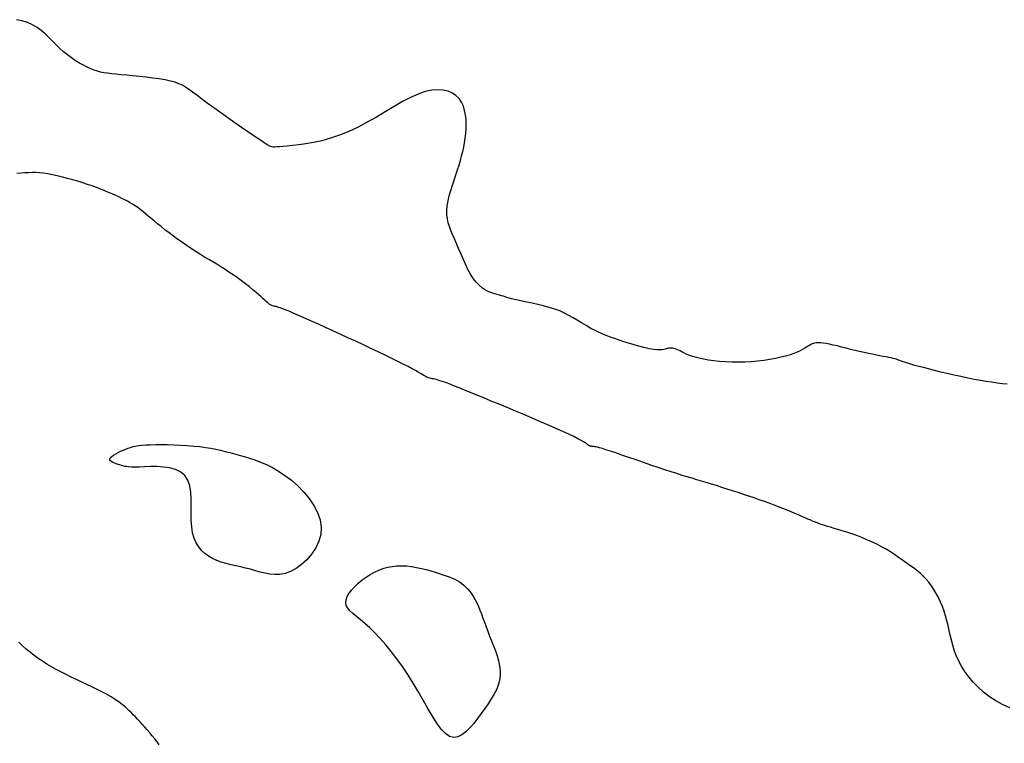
# Model space of a CAD drawing. Header units: millimetres. Extents: x 32690613 to 32693367, y 5343692 to 5344708.
# Tile 252 of 256: x 32692631 to 32692644, y 5344022 to 5344032. Entities that reach past the tile are written whole.
import ezdxf

# ---------------------------------------------------------------- set-up
doc = ezdxf.new("R2010")
doc.units = ezdxf.units.MM
doc.header["$LTSCALE"] = 20
for name, color, linetype in [('02-DGM_HL_493.00', 102, 'Continuous'), ('02-DGM_HL_493.50', 112, 'Continuous'), ('02-DGM_HL_494.00', 122, 'Continuous')]:
    doc.layers.add(name, color=color, linetype=linetype)

msp = doc.modelspace()

# ---------------------------------------------------------------- linework, layer by layer
at = {"layer": '02-DGM_HL_493.00', "elevation": 493, "flags": 128}
for points in [[(32692632.188, 5344026.177), (32692632.219, 5344026.189), (32692632.25, 5344026.199), (32692632.281, 5344026.208), (32692632.314, 5344026.216), (32692632.352, 5344026.222), (32692632.395, 5344026.227), (32692632.444, 5344026.231), (32692632.502, 5344026.233), (32692632.569, 5344026.235), (32692632.644, 5344026.235), (32692632.724, 5344026.234), (32692632.809, 5344026.231), (32692632.895, 5344026.227), (32692632.98, 5344026.222), (32692633.064, 5344026.216), (32692633.143, 5344026.208), (32692633.216, 5344026.198), (32692633.284, 5344026.187), (32692633.348, 5344026.175), (32692633.409, 5344026.162), (32692633.469, 5344026.147), (32692633.528, 5344026.132), (32692633.588, 5344026.115), (32692633.65, 5344026.098), (32692633.714, 5344026.08), (32692633.782, 5344026.06), (32692633.853, 5344026.037), (32692633.926, 5344026.01), (32692634.001, 5344025.978), (32692634.079, 5344025.939), (32692634.159, 5344025.893), (32692634.241, 5344025.838), (32692634.324, 5344025.774), (32692634.406, 5344025.702), (32692634.483, 5344025.623), (32692634.554, 5344025.538), (32692634.615, 5344025.449), (32692634.663, 5344025.357), (32692634.696, 5344025.263), (32692634.71, 5344025.169), (32692634.703, 5344025.076), (32692634.678, 5344024.987), (32692634.638, 5344024.901), (32692634.585, 5344024.822), (32692634.523, 5344024.75), (32692634.455, 5344024.688), (32692634.384, 5344024.637), (32692634.312, 5344024.598), (32692634.243, 5344024.573), (32692634.176, 5344024.56), (32692634.111, 5344024.558), (32692634.047, 5344024.563), (32692633.985, 5344024.575), (32692633.923, 5344024.59), (32692633.86, 5344024.608), (32692633.798, 5344024.626), (32692633.734, 5344024.642), (32692633.67, 5344024.656), (32692633.606, 5344024.671), (32692633.543, 5344024.685), (32692633.481, 5344024.701), (32692633.42, 5344024.719), (32692633.362, 5344024.741), (32692633.307, 5344024.765), (32692633.256, 5344024.795), (32692633.208, 5344024.829), (32692633.166, 5344024.869), (32692633.128, 5344024.915), (32692633.095, 5344024.968), (32692633.069, 5344025.028), (32692633.05, 5344025.096), (32692633.038, 5344025.172), (32692633.032, 5344025.256), (32692633.032, 5344025.346), (32692633.032, 5344025.438), (32692633.032, 5344025.53), (32692633.026, 5344025.619), (32692633.013, 5344025.701), (32692632.989, 5344025.774), (32692632.951, 5344025.834), (32692632.898, 5344025.88), (32692632.831, 5344025.912), (32692632.754, 5344025.933), (32692632.672, 5344025.945), (32692632.588, 5344025.95), (32692632.505, 5344025.95), (32692632.428, 5344025.948), (32692632.36, 5344025.945), (32692632.304, 5344025.944), (32692632.259, 5344025.944), (32692632.223, 5344025.946), (32692632.194, 5344025.95), (32692632.17, 5344025.954), (32692632.15, 5344025.959), (32692632.131, 5344025.965), (32692632.11, 5344025.972), (32692632.088, 5344025.979), (32692632.065, 5344025.987), (32692632.042, 5344025.996), (32692632.02, 5344026.005), (32692632.002, 5344026.015), (32692631.988, 5344026.026), (32692631.981, 5344026.039), (32692631.981, 5344026.052), (32692631.99, 5344026.067), (32692632.006, 5344026.083), (32692632.029, 5344026.099), (32692632.057, 5344026.116), (32692632.088, 5344026.132), (32692632.121, 5344026.148), (32692632.155, 5344026.163)], [(32692635.748, 5344024.672), (32692635.811, 5344024.669), (32692635.875, 5344024.661), (32692635.939, 5344024.651), (32692636.002, 5344024.637), (32692636.063, 5344024.622), (32692636.122, 5344024.605), (32692636.178, 5344024.588), (32692636.23, 5344024.571), (32692636.278, 5344024.556), (32692636.321, 5344024.541), (32692636.361, 5344024.527), (32692636.398, 5344024.512), (32692636.432, 5344024.497), (32692636.464, 5344024.48), (32692636.494, 5344024.463), (32692636.523, 5344024.443), (32692636.55, 5344024.421), (32692636.577, 5344024.396), (32692636.603, 5344024.369), (32692636.628, 5344024.34), (32692636.652, 5344024.307), (32692636.675, 5344024.272), (32692636.697, 5344024.233), (32692636.718, 5344024.192), (32692636.738, 5344024.148), (32692636.757, 5344024.1), (32692636.776, 5344024.05), (32692636.796, 5344023.997), (32692636.815, 5344023.942), (32692636.836, 5344023.885), (32692636.857, 5344023.826), (32692636.88, 5344023.765), (32692636.905, 5344023.702), (32692636.931, 5344023.639), (32692636.956, 5344023.575), (32692636.978, 5344023.51), (32692636.997, 5344023.446), (32692637.011, 5344023.381), (32692637.019, 5344023.317), (32692637.019, 5344023.255), (32692637.01, 5344023.193), (32692636.993, 5344023.133), (32692636.969, 5344023.073), (32692636.938, 5344023.013), (32692636.902, 5344022.953), (32692636.862, 5344022.892), (32692636.819, 5344022.83), (32692636.773, 5344022.766), (32692636.726, 5344022.702), (32692636.677, 5344022.638), (32692636.627, 5344022.579), (32692636.577, 5344022.529), (32692636.525, 5344022.489), (32692636.472, 5344022.464), (32692636.419, 5344022.457), (32692636.365, 5344022.47), (32692636.311, 5344022.507), (32692636.256, 5344022.565), (32692636.2, 5344022.641), (32692636.143, 5344022.73), (32692636.084, 5344022.83), (32692636.023, 5344022.937), (32692635.96, 5344023.048), (32692635.894, 5344023.159), (32692635.826, 5344023.267), (32692635.756, 5344023.372), (32692635.685, 5344023.471), (32692635.613, 5344023.565), (32692635.542, 5344023.653), (32692635.471, 5344023.734), (32692635.403, 5344023.807), (32692635.337, 5344023.871), (32692635.274, 5344023.927), (32692635.216, 5344023.975), (32692635.164, 5344024.017), (32692635.118, 5344024.054), (32692635.08, 5344024.089), (32692635.051, 5344024.123), (32692635.033, 5344024.157), (32692635.025, 5344024.193), (32692635.03, 5344024.232), (32692635.045, 5344024.274), (32692635.07, 5344024.317), (32692635.103, 5344024.361), (32692635.143, 5344024.405), (32692635.188, 5344024.448), (32692635.237, 5344024.489), (32692635.289, 5344024.526), (32692635.342, 5344024.56), (32692635.396, 5344024.589), (32692635.452, 5344024.615), (32692635.508, 5344024.635), (32692635.566, 5344024.652), (32692635.626, 5344024.663), (32692635.686, 5344024.67)]]:
    msp.add_lwpolyline(points, close=True, dxfattribs=at)
msp.add_lwpolyline([(32692632.619, 5344022.36), (32692632.591, 5344022.399), (32692632.561, 5344022.438), (32692632.529, 5344022.477), (32692632.497, 5344022.516), (32692632.464, 5344022.554), (32692632.431, 5344022.591), (32692632.399, 5344022.627), (32692632.368, 5344022.661), (32692632.339, 5344022.692), (32692632.311, 5344022.721), (32692632.284, 5344022.749), (32692632.259, 5344022.775), (32692632.233, 5344022.8), (32692632.208, 5344022.823), (32692632.182, 5344022.846), (32692632.156, 5344022.868), (32692632.129, 5344022.89), (32692632.1, 5344022.912), (32692632.069, 5344022.934), (32692632.036, 5344022.956), (32692631.999, 5344022.979), (32692631.958, 5344023.003), (32692631.913, 5344023.027), (32692631.863, 5344023.053), (32692631.808, 5344023.081), (32692631.748, 5344023.11), (32692631.685, 5344023.14), (32692631.619, 5344023.171), (32692631.552, 5344023.203), (32692631.484, 5344023.235), (32692631.417, 5344023.268), (32692631.351, 5344023.302), (32692631.288, 5344023.335), (32692631.227, 5344023.369), (32692631.168, 5344023.404), (32692631.112, 5344023.44), (32692631.057, 5344023.477), (32692631.004, 5344023.515), (32692630.953, 5344023.555), (32692630.903, 5344023.596), (32692630.855, 5344023.64), (32692630.808, 5344023.685)], dxfattribs=at)
at = {"layer": '02-DGM_HL_493.50', "elevation": 493.5, "flags": 128}
msp.add_lwpolyline([(32692643.594, 5344022.839), (32692643.502, 5344022.881), (32692643.415, 5344022.929), (32692643.332, 5344022.982), (32692643.256, 5344023.041), (32692643.187, 5344023.104), (32692643.123, 5344023.17), (32692643.066, 5344023.239), (32692643.015, 5344023.308), (32692642.971, 5344023.378), (32692642.934, 5344023.448), (32692642.903, 5344023.516), (32692642.878, 5344023.582), (32692642.857, 5344023.647), (32692642.84, 5344023.712), (32692642.825, 5344023.775), (32692642.811, 5344023.838), (32692642.797, 5344023.9), (32692642.782, 5344023.962), (32692642.765, 5344024.024), (32692642.746, 5344024.085), (32692642.724, 5344024.145), (32692642.7, 5344024.204), (32692642.674, 5344024.261), (32692642.646, 5344024.315), (32692642.616, 5344024.366), (32692642.584, 5344024.414), (32692642.55, 5344024.459), (32692642.514, 5344024.5), (32692642.476, 5344024.538), (32692642.437, 5344024.575), (32692642.395, 5344024.61), (32692642.351, 5344024.643), (32692642.306, 5344024.677), (32692642.259, 5344024.711), (32692642.21, 5344024.745), (32692642.16, 5344024.78), (32692642.108, 5344024.815), (32692642.053, 5344024.85), (32692641.997, 5344024.884), (32692641.939, 5344024.917), (32692641.878, 5344024.949), (32692641.816, 5344024.98), (32692641.751, 5344025.008), (32692641.685, 5344025.035), (32692641.619, 5344025.06), (32692641.555, 5344025.083), (32692641.492, 5344025.103), (32692641.432, 5344025.122), (32692641.377, 5344025.139), (32692641.326, 5344025.154), (32692641.282, 5344025.168), (32692641.243, 5344025.179), (32692641.209, 5344025.19), (32692641.177, 5344025.2), (32692641.147, 5344025.21), (32692641.118, 5344025.221), (32692641.089, 5344025.232), (32692641.058, 5344025.244), (32692641.025, 5344025.258), (32692640.99, 5344025.273), (32692640.952, 5344025.29), (32692640.911, 5344025.308), (32692640.867, 5344025.327), (32692640.821, 5344025.347), (32692640.772, 5344025.367), (32692640.721, 5344025.388), (32692640.667, 5344025.41), (32692640.61, 5344025.432), (32692640.552, 5344025.454), (32692640.49, 5344025.477), (32692640.427, 5344025.5), (32692640.362, 5344025.523), (32692640.296, 5344025.546), (32692640.228, 5344025.569), (32692640.158, 5344025.593), (32692640.088, 5344025.616), (32692640.018, 5344025.639), (32692639.947, 5344025.661), (32692639.878, 5344025.683), (32692639.809, 5344025.705), (32692639.743, 5344025.725), (32692639.678, 5344025.745), (32692639.616, 5344025.763), (32692639.555, 5344025.782), (32692639.494, 5344025.8), (32692639.432, 5344025.818), (32692639.368, 5344025.838), (32692639.299, 5344025.86), (32692639.225, 5344025.884), (32692639.144, 5344025.91), (32692639.056, 5344025.94), (32692638.963, 5344025.971), (32692638.867, 5344026.004), (32692638.771, 5344026.038), (32692638.678, 5344026.07), (32692638.59, 5344026.1), (32692638.51, 5344026.128), (32692638.44, 5344026.151), (32692638.383, 5344026.169), (32692638.338, 5344026.183), (32692638.302, 5344026.193), (32692638.275, 5344026.2), (32692638.255, 5344026.205), (32692638.24, 5344026.207), (32692638.228, 5344026.209), (32692638.219, 5344026.21), (32692638.209, 5344026.21), (32692638.201, 5344026.212), (32692638.192, 5344026.213), (32692638.184, 5344026.215), (32692638.176, 5344026.217), (32692638.169, 5344026.22), (32692638.162, 5344026.223), (32692638.156, 5344026.227), (32692638.15, 5344026.232), (32692638.142, 5344026.239), (32692638.132, 5344026.247), (32692638.116, 5344026.258), (32692638.094, 5344026.272), (32692638.063, 5344026.289), (32692638.022, 5344026.311), (32692637.969, 5344026.337), (32692637.903, 5344026.368), (32692637.825, 5344026.404), (32692637.737, 5344026.443), (32692637.641, 5344026.485), (32692637.539, 5344026.529), (32692637.432, 5344026.575), (32692637.324, 5344026.621), (32692637.216, 5344026.667), (32692637.109, 5344026.711), (32692637.005, 5344026.755), (32692636.904, 5344026.796), (32692636.809, 5344026.836), (32692636.718, 5344026.872), (32692636.635, 5344026.907), (32692636.558, 5344026.937), (32692636.49, 5344026.965), (32692636.431, 5344026.988), (32692636.38, 5344027.008), (32692636.337, 5344027.025), (32692636.3, 5344027.039), (32692636.268, 5344027.05), (32692636.241, 5344027.059), (32692636.218, 5344027.067), (32692636.196, 5344027.073), (32692636.177, 5344027.077), (32692636.159, 5344027.081), (32692636.142, 5344027.085), (32692636.126, 5344027.088), (32692636.11, 5344027.092), (32692636.095, 5344027.096), (32692636.08, 5344027.101), (32692636.065, 5344027.108), (32692636.049, 5344027.116), (32692636.032, 5344027.125), (32692636.013, 5344027.137), (32692635.989, 5344027.152), (32692635.96, 5344027.169), (32692635.924, 5344027.19), (32692635.881, 5344027.213), (32692635.829, 5344027.241), (32692635.768, 5344027.273), (32692635.697, 5344027.308), (32692635.619, 5344027.347), (32692635.534, 5344027.388), (32692635.444, 5344027.431), (32692635.35, 5344027.475), (32692635.253, 5344027.521), (32692635.154, 5344027.567), (32692635.054, 5344027.613), (32692634.955, 5344027.658), (32692634.858, 5344027.703), (32692634.765, 5344027.745), (32692634.675, 5344027.786), (32692634.592, 5344027.823), (32692634.515, 5344027.857), (32692634.447, 5344027.888), (32692634.388, 5344027.914), (32692634.338, 5344027.935), (32692634.295, 5344027.954), (32692634.258, 5344027.969), (32692634.228, 5344027.981), (32692634.202, 5344027.991), (32692634.179, 5344027.998), (32692634.159, 5344028.005), (32692634.141, 5344028.01), (32692634.125, 5344028.014), (32692634.11, 5344028.018), (32692634.096, 5344028.022), (32692634.082, 5344028.026), (32692634.07, 5344028.03), (32692634.059, 5344028.035), (32692634.048, 5344028.041), (32692634.037, 5344028.048), (32692634.026, 5344028.057), (32692634.014, 5344028.068), (32692634, 5344028.081), (32692633.983, 5344028.097), (32692633.962, 5344028.117), (32692633.936, 5344028.14), (32692633.906, 5344028.166), (32692633.869, 5344028.197), (32692633.828, 5344028.232), (32692633.782, 5344028.268), (32692633.733, 5344028.307), (32692633.681, 5344028.346), (32692633.627, 5344028.386), (32692633.573, 5344028.424), (32692633.519, 5344028.461), (32692633.466, 5344028.496), (32692633.414, 5344028.529), (32692633.362, 5344028.56), (32692633.31, 5344028.591), (32692633.258, 5344028.622), (32692633.204, 5344028.654), (32692633.15, 5344028.687), (32692633.094, 5344028.722), (32692633.037, 5344028.76), (32692632.978, 5344028.799), (32692632.919, 5344028.84), (32692632.86, 5344028.882), (32692632.802, 5344028.924), (32692632.746, 5344028.966), (32692632.692, 5344029.007), (32692632.642, 5344029.046), (32692632.596, 5344029.083), (32692632.553, 5344029.119), (32692632.513, 5344029.152), (32692632.475, 5344029.183), (32692632.44, 5344029.213), (32692632.406, 5344029.241), (32692632.373, 5344029.266), (32692632.341, 5344029.291), (32692632.308, 5344029.313), (32692632.276, 5344029.335), (32692632.243, 5344029.355), (32692632.209, 5344029.374), (32692632.174, 5344029.393), (32692632.137, 5344029.411), (32692632.098, 5344029.43), (32692632.057, 5344029.449), (32692632.013, 5344029.468), (32692631.966, 5344029.488), (32692631.917, 5344029.509), (32692631.866, 5344029.529), (32692631.811, 5344029.55), (32692631.755, 5344029.571), (32692631.695, 5344029.591), (32692631.633, 5344029.612), (32692631.569, 5344029.632), (32692631.503, 5344029.651), (32692631.436, 5344029.669), (32692631.369, 5344029.686), (32692631.304, 5344029.702), (32692631.241, 5344029.715), (32692631.18, 5344029.726), (32692631.124, 5344029.734), (32692631.073, 5344029.74), (32692631.025, 5344029.743), (32692630.978, 5344029.743), (32692630.933, 5344029.742), (32692630.886, 5344029.74), (32692630.836, 5344029.736), (32692630.783, 5344029.732)], dxfattribs=at)
at = {"layer": '02-DGM_HL_494.00', "elevation": 494, "flags": 128}
msp.add_lwpolyline([(32692643.562, 5344027.013), (32692643.498, 5344027.02), (32692643.431, 5344027.029), (32692643.362, 5344027.038), (32692643.29, 5344027.049), (32692643.215, 5344027.061), (32692643.135, 5344027.076), (32692643.051, 5344027.092), (32692642.964, 5344027.111), (32692642.876, 5344027.13), (32692642.788, 5344027.15), (32692642.703, 5344027.171), (32692642.622, 5344027.191), (32692642.547, 5344027.21), (32692642.479, 5344027.227), (32692642.42, 5344027.243), (32692642.37, 5344027.256), (32692642.328, 5344027.268), (32692642.292, 5344027.279), (32692642.261, 5344027.288), (32692642.236, 5344027.297), (32692642.214, 5344027.304), (32692642.195, 5344027.311), (32692642.178, 5344027.317), (32692642.161, 5344027.323), (32692642.145, 5344027.329), (32692642.128, 5344027.335), (32692642.11, 5344027.341), (32692642.088, 5344027.347), (32692642.064, 5344027.353), (32692642.035, 5344027.359), (32692642.001, 5344027.366), (32692641.962, 5344027.373), (32692641.919, 5344027.381), (32692641.872, 5344027.39), (32692641.822, 5344027.4), (32692641.769, 5344027.41), (32692641.713, 5344027.422), (32692641.656, 5344027.435), (32692641.598, 5344027.448), (32692641.539, 5344027.463), (32692641.481, 5344027.478), (32692641.424, 5344027.493), (32692641.369, 5344027.507), (32692641.317, 5344027.519), (32692641.269, 5344027.53), (32692641.225, 5344027.539), (32692641.188, 5344027.545), (32692641.155, 5344027.548), (32692641.126, 5344027.549), (32692641.1, 5344027.547), (32692641.077, 5344027.543), (32692641.056, 5344027.537), (32692641.036, 5344027.529), (32692641.016, 5344027.519), (32692640.995, 5344027.507), (32692640.972, 5344027.493), (32692640.948, 5344027.478), (32692640.92, 5344027.462), (32692640.888, 5344027.445), (32692640.851, 5344027.428), (32692640.808, 5344027.411), (32692640.758, 5344027.394), (32692640.702, 5344027.377), (32692640.639, 5344027.361), (32692640.57, 5344027.346), (32692640.497, 5344027.333), (32692640.42, 5344027.321), (32692640.339, 5344027.311), (32692640.257, 5344027.304), (32692640.174, 5344027.299), (32692640.091, 5344027.297), (32692640.009, 5344027.298), (32692639.928, 5344027.302), (32692639.85, 5344027.307), (32692639.776, 5344027.315), (32692639.707, 5344027.325), (32692639.642, 5344027.335), (32692639.585, 5344027.348), (32692639.534, 5344027.361), (32692639.49, 5344027.375), (32692639.452, 5344027.389), (32692639.419, 5344027.403), (32692639.39, 5344027.417), (32692639.364, 5344027.43), (32692639.34, 5344027.442), (32692639.319, 5344027.452), (32692639.298, 5344027.461), (32692639.278, 5344027.468), (32692639.259, 5344027.473), (32692639.24, 5344027.477), (32692639.223, 5344027.478), (32692639.206, 5344027.478), (32692639.19, 5344027.477), (32692639.175, 5344027.474), (32692639.161, 5344027.469), (32692639.146, 5344027.464), (32692639.128, 5344027.46), (32692639.106, 5344027.456), (32692639.078, 5344027.455), (32692639.042, 5344027.456), (32692638.996, 5344027.461), (32692638.939, 5344027.472), (32692638.87, 5344027.487), (32692638.791, 5344027.508), (32692638.705, 5344027.533), (32692638.613, 5344027.561), (32692638.521, 5344027.593), (32692638.429, 5344027.626), (32692638.342, 5344027.661), (32692638.261, 5344027.697), (32692638.19, 5344027.733), (32692638.126, 5344027.769), (32692638.068, 5344027.804), (32692638.013, 5344027.838), (32692637.96, 5344027.871), (32692637.906, 5344027.902), (32692637.85, 5344027.932), (32692637.79, 5344027.959), (32692637.723, 5344027.983), (32692637.652, 5344028.005), (32692637.579, 5344028.025), (32692637.505, 5344028.042), (32692637.433, 5344028.058), (32692637.364, 5344028.072), (32692637.301, 5344028.084), (32692637.247, 5344028.096), (32692637.201, 5344028.106), (32692637.164, 5344028.116), (32692637.133, 5344028.124), (32692637.106, 5344028.132), (32692637.082, 5344028.14), (32692637.06, 5344028.148), (32692637.036, 5344028.155), (32692637.01, 5344028.162), (32692636.98, 5344028.17), (32692636.946, 5344028.179), (32692636.909, 5344028.191), (32692636.87, 5344028.206), (32692636.831, 5344028.226), (32692636.79, 5344028.252), (32692636.75, 5344028.285), (32692636.711, 5344028.326), (32692636.673, 5344028.375), (32692636.637, 5344028.432), (32692636.603, 5344028.495), (32692636.571, 5344028.562), (32692636.54, 5344028.63), (32692636.51, 5344028.699), (32692636.482, 5344028.766), (32692636.454, 5344028.83), (32692636.428, 5344028.889), (32692636.404, 5344028.944), (32692636.382, 5344028.996), (32692636.363, 5344029.047), (32692636.348, 5344029.097), (32692636.337, 5344029.148), (32692636.331, 5344029.201), (32692636.33, 5344029.257), (32692636.336, 5344029.316), (32692636.347, 5344029.379), (32692636.362, 5344029.445), (32692636.38, 5344029.512), (32692636.401, 5344029.58), (32692636.423, 5344029.647), (32692636.445, 5344029.714), (32692636.467, 5344029.779), (32692636.487, 5344029.841), (32692636.505, 5344029.901), (32692636.521, 5344029.959), (32692636.536, 5344030.016), (32692636.548, 5344030.072), (32692636.559, 5344030.129), (32692636.567, 5344030.187), (32692636.574, 5344030.246), (32692636.578, 5344030.306), (32692636.58, 5344030.367), (32692636.578, 5344030.428), (32692636.572, 5344030.489), (32692636.56, 5344030.546), (32692636.543, 5344030.601), (32692636.519, 5344030.652), (32692636.488, 5344030.697), (32692636.448, 5344030.736), (32692636.401, 5344030.768), (32692636.346, 5344030.792), (32692636.283, 5344030.807), (32692636.213, 5344030.812), (32692636.135, 5344030.806), (32692636.051, 5344030.788), (32692635.959, 5344030.757), (32692635.861, 5344030.713), (32692635.758, 5344030.659), (32692635.649, 5344030.597), (32692635.536, 5344030.529), (32692635.421, 5344030.46), (32692635.303, 5344030.392), (32692635.184, 5344030.329), (32692635.065, 5344030.272), (32692634.946, 5344030.224), (32692634.83, 5344030.186), (32692634.717, 5344030.155), (32692634.61, 5344030.131), (32692634.51, 5344030.113), (32692634.419, 5344030.1), (32692634.338, 5344030.091), (32692634.27, 5344030.084), (32692634.214, 5344030.079), (32692634.17, 5344030.076), (32692634.136, 5344030.074), (32692634.111, 5344030.073), (32692634.092, 5344030.073), (32692634.078, 5344030.075), (32692634.067, 5344030.077), (32692634.058, 5344030.081), (32692634.048, 5344030.085), (32692634.036, 5344030.09), (32692634.021, 5344030.099), (32692634, 5344030.112), (32692633.973, 5344030.129), (32692633.937, 5344030.153), (32692633.891, 5344030.184), (32692633.833, 5344030.223), (32692633.763, 5344030.271), (32692633.682, 5344030.327), (32692633.595, 5344030.387), (32692633.503, 5344030.451), (32692633.412, 5344030.515), (32692633.323, 5344030.579), (32692633.239, 5344030.638), (32692633.166, 5344030.693), (32692633.103, 5344030.74), (32692633.05, 5344030.781), (32692633.003, 5344030.815), (32692632.96, 5344030.844), (32692632.918, 5344030.869), (32692632.873, 5344030.89), (32692632.823, 5344030.908), (32692632.765, 5344030.924), (32692632.697, 5344030.938), (32692632.62, 5344030.951), (32692632.538, 5344030.963), (32692632.451, 5344030.974), (32692632.364, 5344030.983), (32692632.279, 5344030.992), (32692632.199, 5344030.999), (32692632.125, 5344031.006), (32692632.06, 5344031.012), (32692632.003, 5344031.018), (32692631.952, 5344031.024), (32692631.906, 5344031.031), (32692631.863, 5344031.039), (32692631.822, 5344031.05), (32692631.78, 5344031.064), (32692631.737, 5344031.081), (32692631.691, 5344031.102), (32692631.642, 5344031.127), (32692631.592, 5344031.155), (32692631.54, 5344031.187), (32692631.488, 5344031.223), (32692631.436, 5344031.261), (32692631.384, 5344031.302), (32692631.335, 5344031.346), (32692631.287, 5344031.392), (32692631.24, 5344031.439), (32692631.194, 5344031.486), (32692631.146, 5344031.532), (32692631.096, 5344031.576), (32692631.043, 5344031.616), (32692630.985, 5344031.651), (32692630.921, 5344031.68), (32692630.852, 5344031.702), (32692630.778, 5344031.716)], dxfattribs=at)

doc.saveas('drawing.dxf')
